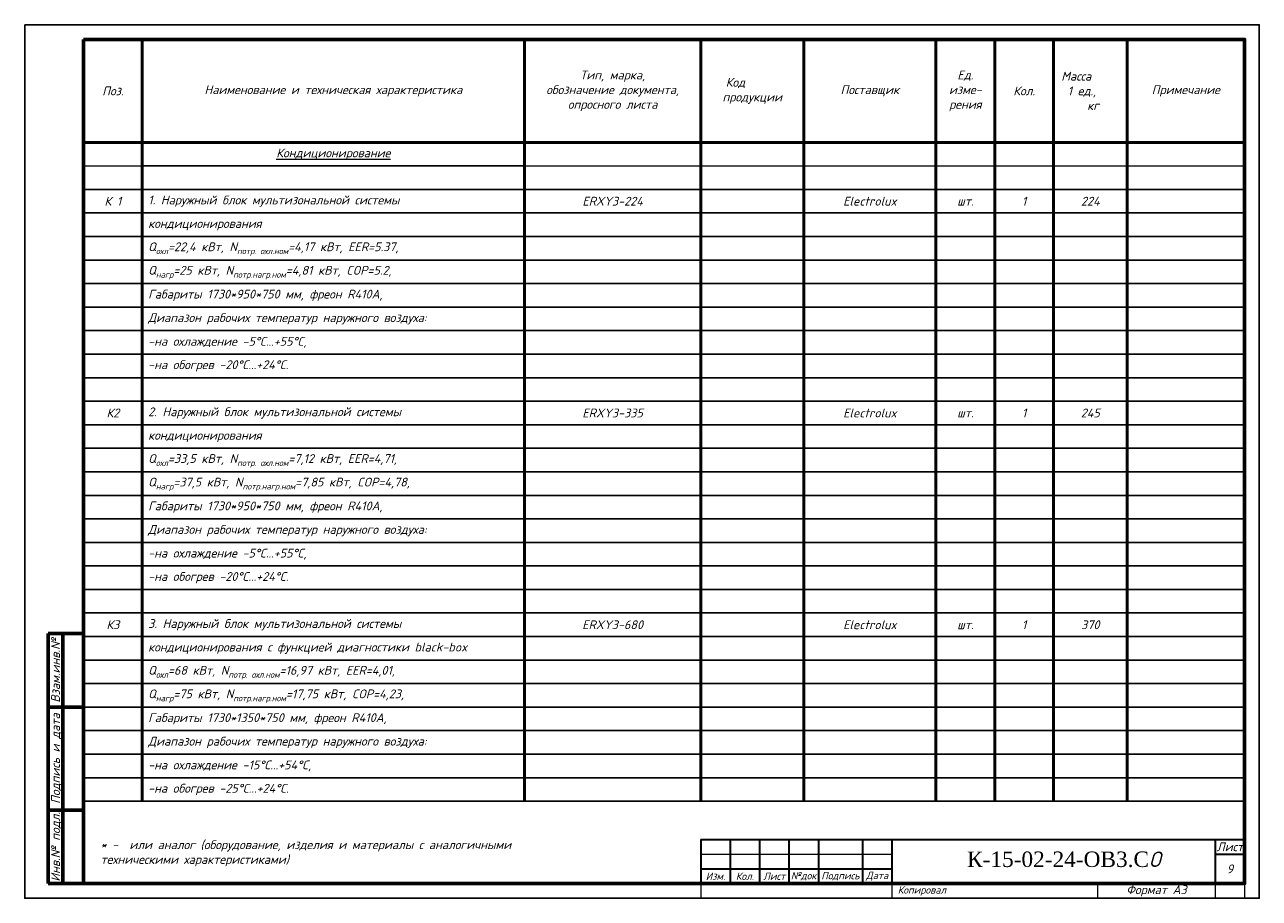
# Model space of a CAD drawing. Header units: millimetres. Extents: x 1968263 to 2088132, y -462280 to -24812.
# Tile 3 of 8: x 2042848 to 2084848, y -335318 to -305618. Entities that reach past the tile are written whole.
import ezdxf
from ezdxf.enums import TextEntityAlignment as Align

# ---------------------------------------------------------------- set-up
doc = ezdxf.new("R2010")
doc.units = ezdxf.units.MM
doc.header["$MEASUREMENT"] = 0
doc.layers.get('0').update_dxf_attribs({"lineweight": 18})
for name, color, linetype, lineweight in [('00_Штамп', 7, 'Continuous', 5), ('1 общий', 7, 'Continuous', 15), ('AP_штамп', 150, 'Continuous', 25)]:
    doc.layers.add(name, color=color, linetype=linetype, lineweight=lineweight)
doc.layers.add('ОВ формат + ОД', color=251, linetype='Continuous')
doc.styles.add('AP_штамп', font='isocpeui.ttf')
doc.styles.add('Iso300', font='isocpeui.ttf', dxfattribs={"height": 300})
doc.styles.add('СГЕНЕРИР_СТИЛЬ_1', font='ARIALN.TTF')

# ---------------------------------------------------------------- blocks, each defined once
blk = doc.blocks.new('*T27')
at = {"color": 0, "linetype": 'ByBlock', "lineweight": 50, "transparency": 16777216}
for p, q in [((0, 0), (39500, 0)), ((0, 0), (0, -8800)), ((2000, 0), (2000, -22400)), ((15000, 0), (15000, -22400)), ((21000, 0), (21000, -22400)), ((24500, 0), (24500, -22400)), ((29000, 0), (29000, -22400)), ((31000, 0), (31000, -22400)), ((33000, 0), (33000, -22400)), ((35500, 0), (35500, -22400)), ((39500, 0), (39500, -22400)), ((0, -9600), (0, -12000)), ((0, -12800), (0, -16000)), ((0, -16800), (0, -19200)), ((0, -20000), (0, -22400))]:
    blk.add_line(p, q, dxfattribs=at)
at = {"color": 0, "linetype": 'ByBlock', "lineweight": 5, "transparency": 16777216}
for p, q in [((0, -800), (2000, -800)), ((15000, -800), (39500, -800))]:
    blk.add_line(p, q, dxfattribs=at)
at = {"color": 0, "linetype": 'ByBlock', "lineweight": 25, "transparency": 16777216}
for p, q in [((2000, -800), (15000, -800)), ((0, -1600), (39500, -1600)), ((0, -2400), (39500, -2400)), ((0, -3200), (39500, -3200)), ((0, -4000), (39500, -4000)), ((0, -4800), (39500, -4800)), ((0, -5600), (39500, -5600)), ((0, -6400), (39500, -6400)), ((0, -7200), (39500, -7200)), ((0, -8000), (39500, -8000)), ((0, -8800), (39500, -8800)), ((0, -9600), (39500, -9600)), ((0, -10400), (39500, -10400)), ((0, -11200), (39500, -11200)), ((0, -12000), (39500, -12000)), ((0, -12800), (39500, -12800)), ((0, -13600), (39500, -13600)), ((0, -14400), (39500, -14400)), ((0, -15200), (39500, -15200)), ((0, -16000), (39500, -16000)), ((0, -16800), (39500, -16800)), ((0, -17600), (39500, -17600)), ((0, -18400), (39500, -18400)), ((0, -19200), (39500, -19200)), ((0, -20000), (39500, -20000)), ((0, -20800), (39500, -20800)), ((0, -21600), (39500, -21600)), ((0, -22400), (39500, -22400))]:
    blk.add_line(p, q, dxfattribs=at)
at = {"color": 0, "lineweight": 35, "transparency": 16777216}
for p, q in [((0, -8800), (0, -9600)), ((0, -12000), (0, -12800)), ((0, -16000), (0, -16800)), ((0, -19200), (0, -20000))]:
    blk.add_line(p, q, dxfattribs=at)
at = {"color": 0, "transparency": 16777216, "char_height": 300, "style": 'Iso300'}
for s, insert, width, attachment_point in [('{\\LКондиционирование}', (8500, -400), 12600, 5), ('К 1', (1000, -2000), 1900, 5), ('1. Наружный блок мультизональной системы ', (2200, -2000), 12600, 4), ('{\\C256;ERXY3-224}', (18000, -2000), 5900, 5), ('Electrolux', (26750, -2000), 4100, 5), ('шт.', (30000, -2000), 1900, 5), ('1', (32000, -2000), 1600, 5), ('224', (34250, -2000), 2400, 5), ('кондиционирования ', (2200, -2800), 12600, 4), ('\\A1;Q{\\H0.7x;\\S^ охл;}=22,4 кВт, N{\\H0.7x;\\S^ потр. охл.ном;}=4,17 кВт, EER=5.37,', (2200, -3600), 12600, 4), ('\\A1;Q{\\H0.7x;\\S^ нагр;\\H1.42857x;=25 кВт,} N{\\H0.7x;\\S^ потр.нагр.ном;}=4,81 кВт, COP=5.2, ', (2200, -4400), 12600, 4), ('Габариты 1730*950*750 мм, фреон R410A, ', (2200, -5200), 12600, 4), ('Диапазон рабочих температур наружного воздуха:', (2200, -6000), 12600, 4), ('-на охлаждение -5°С...+55°С,', (2200, -6800), 12600, 4), ('-на обогрев -20%%DС...+24%%DС.', (2200, -7600), 12600, 4), ('К2', (1000, -9200), 1900, 5), ('2. Наружный блок мультизональной системы ', (2200, -9200), 12600, 4), ('ERXY3-335', (18000, -9200), 5900, 5), ('Electrolux', (26750, -9200), 4100, 5), ('шт.', (30000, -9200), 1900, 5), ('1', (32000, -9200), 1600, 5), ('245', (34250, -9200), 2400, 5), ('кондиционирования ', (2200, -10000), 12600, 4), ('\\A1;Q{\\H0.7x;\\S^ охл;}=33,5 кВт, N{\\H0.7x;\\S^ потр. охл.ном;}=7,12 кВт, EER=4,71,', (2200, -10800), 12600, 4), ('\\A1;Q{\\H0.7x;\\S^ нагр;\\H1.42857x;=37,5 кВт,} N{\\H0.7x;\\S^ потр.нагр.ном;}=7,85 кВт, COP=4,78, ', (2200, -11600), 12600, 4), ('Габариты 1730*950*750 мм, фреон R410A, ', (2200, -12400), 12600, 4), ('Диапазон рабочих температур наружного воздуха:', (2200, -13200), 12600, 4), ('-на охлаждение -5°С...+55°С,', (2200, -14000), 12600, 4), ('-на обогрев -20%%DС...+24%%DС.', (2200, -14800), 12600, 4), ('К3', (1000, -16400), 1900, 5), ('3. Наружный блок мультизональной системы ', (2200, -16400), 12600, 4), ('{\\C3;ERXY3-680}', (18000, -16400), 5900, 5), ('Electrolux', (26750, -16400), 4100, 5), ('шт.', (30000, -16400), 1900, 5), ('1', (32000, -16400), 1600, 5), ('370', (34250, -16400), 2400, 5), ('кондиционирования с функцией диагностики black-box', (2200, -17200), 12600, 4), ('\\A1;Q{\\H0.7x;\\S^ охл;}=68 кВт, N{\\H0.7x;\\S^ потр. охл.ном;}=16,97 кВт, EER=4,01,', (2200, -18000), 12600, 4), ('\\A1;Q{\\H0.7x;\\S^ нагр;\\H1.42857x;=75 кВт,} N{\\H0.7x;\\S^ потр.нагр.ном;}=17,75 кВт, COP=4,23, ', (2200, -18800), 12600, 4), ('Габариты 1730*1350*750 мм, фреон R410A, ', (2200, -19600), 12600, 4), ('Диапазон рабочих температур наружного воздуха:', (2200, -20400), 12600, 4), ('-на охлаждение -15°С...+54°С,', (2200, -21200), 12600, 4), ('-на обогрев -25%%DС...+24%%DС.', (2200, -22000), 12600, 4)]:
    blk.add_mtext(s, dxfattribs=dict(at, insert=insert, width=width, attachment_point=attachment_point))
blk = doc.blocks.new('ИНВ №')
at = {"color": 7, "lineweight": 60, "ltscale": 10}
for p, q in [((-1200, 8500), (-1200, 0)), ((-700, 8500), (-700, 0)), ((0, 8500), (0, 0)), ((0, 6000), (-1200, 6000))]:
    blk.add_line(p, q, dxfattribs=at)
at = {"lineweight": 60, "ltscale": 10}
blk.add_line((0, 8500), (-1200, 8500), dxfattribs=at)
at = {"color": 7, "lineweight": 60}
for p, q in [((0, 8500), (-1200, 8500)), ((0, 2500), (-1200, 2500)), ((0, 0), (-1200, 0))]:
    blk.add_line(p, q, dxfattribs=at)
at = {"color": 7, "lineweight": -3, "style": 'Iso300'}
for s, p in [('Взам.инв.№', (-950, 7250)), ('Подпись и дата', (-950, 4250)), ('Инв.№ подл.', (-950, 1250))]:
    blk.add_text(s, height=300, rotation=90, dxfattribs=at).set_placement(p, align=Align.MIDDLE_CENTER)
blk = doc.blocks.new('*T28')
at = {"color": 0, "linetype": 'ByBlock', "lineweight": 50, "transparency": 16777216}
for p, q in [((0, 0), (39500, 0)), ((0, 0), (0, -3500)), ((2000, 0), (2000, -3500)), ((15000, 0), (15000, -3500)), ((21000, 0), (21000, -3500)), ((24500, 0), (24500, -3500)), ((29000, 0), (29000, -3500)), ((31000, 0), (31000, -3500)), ((33000, 0), (33000, -3500)), ((35500, 0), (35500, -3500)), ((39500, 0), (39500, -3500)), ((0, -3500), (39500, -3500))]:
    blk.add_line(p, q, dxfattribs=at)
at = {"color": 0, "transparency": 16777216, "attachment_point": 5, "style": 'Iso300'}
for s, insert, char_height, width in [('Тип, марка,\\Pобозначение документа,\\Pопросного листа', (18000, -1750), 300, 5700), ('Ед. изме- рения', (30000, -1750), 300, 1700), ('Поз.', (1000, -1750), 300, 1700), ('{\\H1.2x;Наименование и техническая характеристика }', (8500, -1750), 250, 12700), ('Код       продукции', (22750, -1750), 300, 3200), ('Поставщик', (26750, -1750), 300, 4200), ('Кол.', (32000, -1750), 300, 1700), ('Масса        1 ед.,       кг', (34250, -1750), 300, 2200), ('Примечание', (37500, -1750), 300, 3700)]:
    blk.add_mtext(s, dxfattribs=dict(at, insert=insert, char_height=char_height, width=width))
blk = doc.blocks.new('*T56')
at = {"layer": 'AP_штамп', "color": 0, "linetype": 'Continuous', "lineweight": 30, "transparency": 16777216}
for p, q in [((0, 0), (6500, 0)), ((1000, 0), (1000, -1000)), ((2000, 0), (2000, -1000)), ((3000, 0), (3000, -1000)), ((4000, 0), (4000, -1000)), ((5500, 0), (5500, -1000)), ((17504, 0), (18500, 0)), ((17504, -500), (18500, -500)), ((2000, -1000), (3000, -1000)), ((4000, -1000), (5500, -1000))]:
    blk.add_line(p, q, dxfattribs=at)
at = {"layer": 'AP_штамп', "color": 0, "linetype": 'Continuous', "lineweight": 35, "transparency": 16777216}
for p, q in [((0, 0), (0, -1500)), ((6500, 0), (17504, 0)), ((6500, 0), (6500, -1500)), ((17504, 0), (17504, -1500)), ((18500, 0), (18500, -1500)), ((0, -1000), (2000, -1000)), ((1000, -1000), (1000, -1500)), ((2000, -1000), (2000, -1500)), ((3000, -1000), (4000, -1000)), ((3000, -1000), (3000, -1500)), ((4000, -1000), (4000, -1500)), ((5500, -1000), (6500, -1000)), ((5500, -1000), (5500, -1500)), ((0, -1500), (18500, -1500))]:
    blk.add_line(p, q, dxfattribs=at)
at = {"layer": 'AP_штамп', "color": 0, "linetype": 'Continuous', "lineweight": -2, "transparency": 16777216}
blk.add_line((0, -500), (6500, -500), dxfattribs=at)
at = {"layer": 'Defpoints', "color": 8, "linetype": 'ByBlock', "lineweight": 0, "transparency": 16777216}
for p, q in [((0, -1500), (0, -2000)), ((6500, -1500), (6500, -2000)), ((13500, -1500), (13500, -2000)), ((17504, -1500), (17504, -2000)), ((18500, -1500), (18500, -2000)), ((0, -2000), (18500, -2000))]:
    blk.add_line(p, q, dxfattribs=at)
at = {"layer": 'AP_штамп', "color": 0, "transparency": 16777216}
for s, insert, char_height, width, attachment_point, style in [('Лист', (18002, -250), 300, 995.46, 5, 'Iso300'), ('9', (18002, -1000), 300, 995.46, 5, 'Iso300'), ('Изм.', (500, -1250), 250, 999, 5, 'AP_штамп'), ('Кол.', (1500, -1250), 250, 999, 5, 'AP_штамп'), ('Лист', (2500, -1250), 250, 999, 5, 'AP_штамп'), ('№док', (3500, -1250), 250, 999, 5, 'AP_штамп'), ('Подпись', (4750, -1250), 250, 1499, 5, 'AP_штамп'), ('Дата', (6000, -1250), 250, 999, 5, 'AP_штамп'), ('Копировал', (6700, -1750), 250, 6600, 4, 'AP_штамп'), ('Формат А3', (15502, -1750), 300, 4002.54, 5, 'Iso300')]:
    blk.add_mtext(s, dxfattribs=dict(at, insert=insert, char_height=char_height, width=width, attachment_point=attachment_point, style=style))

msp = doc.modelspace()

# ---------------------------------------------------------------- linework, layer by layer
at = {"layer": 'ОВ формат + ОД', "ltscale": 100}
msp.add_line((2065848, -334818), (2084348, -334818), dxfattribs=at)
at = {"layer": 'ОВ формат + ОД', "color": 251}
msp.add_lwpolyline([(2042848, -305618), (2084848, -305618), (2084848, -335318), (2042848, -335318)], close=True, dxfattribs=at)
at = {"layer": 'ОВ формат + ОД', "color": 251, "lineweight": 60, "ltscale": 10}
msp.add_lwpolyline([(2044848, -306118), (2084348, -306118), (2084348, -334818), (2044848, -334818)], close=True, dxfattribs=at)

# ---------------------------------------------------------------- block references
for name, p in [('*T28', (2044848, -306118)), ('*T27', (2044848, -309618)), ('*T56', (2065847, -333317, -1))]:
    msp.add_blockref(name, p)
at = {"layer": 'ОВ формат + ОД', "color": 251}
msp.add_blockref('ИНВ №', (2044848, -334818), dxfattribs=at)

# ---------------------------------------------------------------- texts
at = {"layer": '00_Штамп', "linetype": 'Continuous', "insert": (2074588, -334264, -1), "char_height": 525.002, "attachment_point": 7, "style": 'СГЕНЕРИР_СТИЛЬ_1'}
msp.add_mtext('\\A1;{\\fGOST Common|b0|i1|c204|p34; \\fTimes New Roman|b0|i0|c204|p18;К-15-02-24-ОВ3.С\\fGOST Common|b0|i1|c204|p34;О}', dxfattribs=at)
at = {"layer": '1 общий', "insert": (2045429, -333347), "char_height": 300, "width": 15183.07, "attachment_point": 1, "style": 'Iso300'}
msp.add_mtext('* -  или аналог (оборудование, изделия и материалы с аналогичными техническими характеристиками)', dxfattribs=at)

doc.saveas('drawing.dxf')
